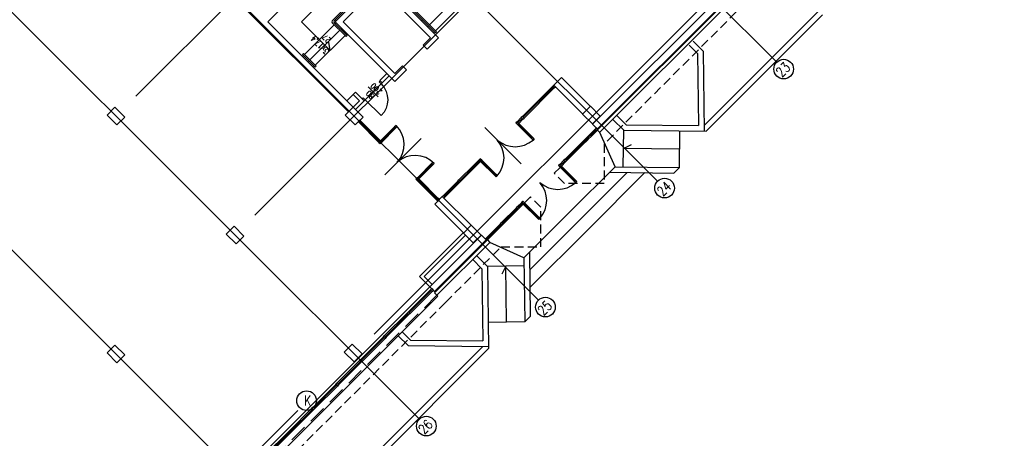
# Model space of a CAD drawing. Header units: centimetres. Extents: x -228435 to 111511, y -89367 to 428125.
# Tile 146 of 216: x -49969 to -14896, y 108328 to 123257. Entities that reach past the tile are written whole.
import ezdxf
from ezdxf.enums import TextEntityAlignment as Align

# ---------------------------------------------------------------- set-up
doc = ezdxf.new("R2010")
doc.units = ezdxf.units.CM
doc.header["$LTSCALE"] = 50
doc.linetypes.add('DASHDOT2', pattern=[12.7, 6.35, -3.175, 0, -3.175])
doc.linetypes.add('HIDDEN', pattern=[9.525, 6.35, -3.175])
doc.layers.get('0').update_dxf_attribs({"color": 8})
for name, color, linetype in [('ARCH_INFO_ETYK_DRZWI_IST', 8, 'Continuous'), ('ARCH_INFO_OPISY_IST', 8, 'Continuous'), ('ARCH_INFO_OSIE_IST', 8, 'DASHDOT2'), ('ARCH_INFO_OSIE_OPISY_IST', 8, 'Continuous'), ('ARCH_INFO_SCHODY_IST', 8, 'Continuous'), ('ARCH_MUROWANE_IST', 8, 'Continuous'), ('ARCH_NIEWIDOK_IST', 8, 'HIDDEN'), ('ARCH_SCHODY_IST', 8, 'Continuous'), ('ARCH_WIDOK_IST', 8, 'Continuous'), ('ARCH_ŚLUSARKA_DRZWI_IST', 8, 'Continuous'), ('ARCH_ŚLUSARKA_OKNA_IST', 8, 'Continuous'), ('ARCH_ŻELBET_IST', 8, 'Continuous'), ('Osie rzutów$0$ARCH_INFO_OSIE_OPISY_IST', 8, 'Continuous')]:
    doc.layers.add(name, color=color, linetype=linetype)
doc.styles.add('ROMANS-250-CM', font='romans.shx', dxfattribs={"width": 0.8, "height": 50})
doc.styles.add('ROMANS-50-CM', font='romans.shx', dxfattribs={"width": 0.8, "height": 10})

# ---------------------------------------------------------------- blocks, each defined once
blk = doc.blocks.new('DRZWI80')
blk.add_line((-40, 0), (-40, 80))
at = {"lineweight": -3}
for p, q in [((40, 0), (-40, 0)), ((0, -25), (0, 25))]:
    blk.add_line(p, q, dxfattribs=at)
for points in [[(-45, -10), (-40, -10), (-40, 0), (-45, 0)], [(40, -10), (45, -10), (45, 0), (40, 0)]]:
    blk.add_lwpolyline(points, close=True, dxfattribs=at)
blk.add_arc((-40, 0), 80, 0, 90, dxfattribs=at)
blk = doc.blocks.new('Osie rzutów')
at = {"layer": 'ARCH_INFO_OSIE_IST', "ltscale": 10}
for p, q in [((7597.4, 18890.2), (9813.6, 16674)), ((9775.9, 18797.9), (6114.5, 15136.5)), ((7173.2, 18465.9), (9389.4, 16249.7)), ((10200.1, 18373.7), (6968.5, 15142)), ((6748.9, 18041.7), (8965.1, 15825.5)), ((10624.4, 17949.4), (7283.1, 14608.1)), ((6324.6, 17617.4), (8540.8, 15401.2)), ((5900.4, 17193.2), (8116.6, 14977)), ((8107.3, 15432.3), (7257.9, 14582.9))]:
    blk.add_line(p, q, dxfattribs=at)
at = {"layer": 'ARCH_INFO_OSIE_OPISY_IST'}
for centre in [(9838.4, 16649.3), (9414.1, 16225), (9414.1, 16225), (8989.9, 15800.7), (8138.9, 15467), (8565.6, 15376.5)]:
    blk.add_circle(centre, 35, dxfattribs=at)
at = {"layer": 'ARCH_INFO_OSIE_OPISY_IST', "style": 'ROMANS-250-CM', "width": 0.8}
for s, p in [('23', (9831.5, 16618.3)), ('24', (9407.9, 16193.8)), ('25', (8982.9, 15768.4)), ('26', (8557.9, 15344.5))]:
    blk.add_text(s, height=35, rotation=45, dxfattribs=at).set_placement(p)
blk.add_text('K', height=35, dxfattribs=at).set_placement((8142.7, 15467.7), align=Align.MIDDLE_CENTER)

msp = doc.modelspace()

# ---------------------------------------------------------------- linework, layer by layer
at = {"layer": 'ARCH_INFO_OPISY_IST'}
for p, q in [((-28460.23262, 118661.4954, 630), (-28172.34124, 118800.21196, 630)), ((-26460.38502, 118636.80592, 630), (-28460.23262, 118661.4954, 630)), ((-32653.01059, 114468.71743, 630), (-32791.72715, 114180.82605, 630)), ((-32628.32111, 112468.86983, 630), (-32653.01059, 114468.71743, 630))]:
    msp.add_line(p, q, dxfattribs=at)
at = {"layer": 'ARCH_INFO_SCHODY_IST'}
for p, q in [((-37170.83515, 125937.03641, 630), (-39928.5516, 123179.31996, 630)), ((-39928.5516, 123179.31996, 630), (-38910.31783, 122161.08619, 630)), ((-38910.31783, 122161.08619, 630), (-38956.44331, 122453.2858, 630))]:
    msp.add_line(p, q, dxfattribs=at)
at = {"layer": 'ARCH_MUROWANE_IST', "ltscale": 4}
for p, q in [((-37170.83515, 127139.11793, 630), (-41130.63312, 123179.31996, 630)), ((-38259.77959, 119969.05517, 630), (-42148.86689, 123858.14247, 630)), ((-25036.88278, 124056.13237, 630), (-29555.29512, 119537.72004, 630)), ((-24867.17716, 123886.42674, 630), (-29385.58949, 119368.01441, 630)), ((-24824.75075, 123886.42674, 630), (-29371.44735, 119339.73014, 630)), ((-24739.89794, 123801.57393, 630), (-29300.73667, 119240.73519, 630)), ((-38090.07396, 120138.7608, 630), (-41130.63312, 123179.31996, 630)), ((-39440.64792, 121630.75611, 630), (-39405.29258, 121595.40077, 630)), ((-37142.55088, 121086.28389, 630), (-36887.99244, 121340.84233, 630)), ((-37057.69806, 121001.43107, 630), (-37142.55088, 121086.28389, 630)), ((-37057.69806, 121001.43107, 630), (-36803.13962, 121255.98951, 630)), ((-30941.22441, 120923.64933, 630), (-30672.52383, 121192.3499, 630)), ((-29647.219, 120167.04507, 630), (-30672.52383, 121192.3499, 630)), ((-38005.22115, 120676.16195, 630), (-38316.34813, 120365.03497, 630)), ((-37694.09417, 120365.03497, 630), (-38005.22115, 120676.16195, 630)), ((-29915.91957, 119898.34449, 630), (-30941.22441, 120923.64933, 630)), ((-37863.79979, 120365.03497, 630), (-38090.07396, 120591.30914, 630)), ((-38090.07396, 120138.7608, 630), (-37863.79979, 120365.03497, 630)), ((-38005.22115, 120053.90799, 630), (-37694.09417, 120365.03497, 630)), ((-29562.36618, 119530.64897, 630), (-29371.44735, 119339.73014, 630)), ((-29371.44735, 119339.73014, 630), (-29392.66056, 119318.51693, 630)), ((-29392.66056, 119318.51693, 630), (-29307.80774, 119233.66412, 630)), ((-29364.37628, 119346.80121, 630), (-29385.58949, 119325.588, 630)), ((-34915.16452, 116949.70922, 630), (-35183.86509, 116681.00864, 630)), ((-33889.85968, 115924.40438, 630), (-34915.16452, 116949.70922, 630)), ((-34158.56026, 115655.70381, 630), (-35183.86509, 116681.00864, 630)), ((-35728.33732, 114100.06889, 630), (-34172.7024, 115655.70381, 630)), ((-35558.63169, 114100.06889, 630), (-34087.84958, 115570.85099, 630)), ((-33522.16416, 115570.85099, 630), (-35360.64179, 113732.37336, 630)), ((-33352.45853, 115401.14537, 630), (-35190.93616, 113562.66773, 630)), ((-33522.16416, 115570.85099, 630), (-33331.24533, 115379.93216, 630)), ((-33331.24533, 115379.93216, 630), (-33310.03212, 115401.14537, 630)), ((-33310.03212, 115401.14537, 630), (-33225.17931, 115316.29255, 630)), ((-33331.24533, 115379.93216, 630), (-35190.93616, 113520.24133, 630)), ((-33225.17931, 115316.29255, 630), (-35106.08335, 113435.38851, 630)), ((-33911.07289, 115181.94226, 630), (-33995.9257, 115097.08945, 630)), ((-33812.07794, 115295.07935, 630), (-33805.00687, 115288.00828, 630)), ((-35360.64179, 113732.37336, 630), (-35728.33732, 114100.06889, 630)), ((-35558.63169, 114100.06889, 630), (-35275.78898, 113817.22618, 630)), ((-35169.72296, 113541.45453, 630), (-35360.64179, 113732.37336, 630)), ((-35190.93616, 113520.24133, 630), (-35106.08335, 113435.38851, 630)), ((-35106.08335, 113435.38851, 630), (-35070.72801, 113400.03318, 630))]:
    msp.add_line(p, q, dxfattribs=at)
at = {"layer": 'ARCH_NIEWIDOK_IST'}
for p, q in [((-24442.91309, 123532.87335, 630), (-29145.17318, 118830.61325, 630)), ((-29385.58949, 119325.588, 630), (-30927.08227, 117784.09522, 630)), ((-29145.17318, 118830.61325, 630), (-29145.17318, 117416.39969, 630)), ((-30559.38675, 117416.39969, 630), (-30927.08227, 117784.09522, 630)), ((-29145.17318, 117416.39969, 630), (-30559.38675, 117416.39969, 630)), ((-33317.10319, 115394.0743, 630), (-31775.61041, 116935.56708, 630)), ((-31407.91352, 116567.87019, 630), (-31775.61041, 116935.56708, 630)), ((-31407.91352, 115153.65663, 630), (-31407.91352, 116567.87019, 630)), ((-34802.02836, 113173.75993, 630), (-32822.12708, 115153.65663, 630)), ((-32822.12708, 115153.65663, 630), (-31407.91352, 115153.65663, 630)), ((-34802.02836, 113173.75993, 630), (-41413.47676, 106562.31153, 630))]:
    msp.add_line(p, q, dxfattribs=at)
at = {"layer": 'ARCH_NIEWIDOK_IST', "ltscale": 2}
msp.add_line((-35106.08335, 113435.38851, 630), (-41696.31855, 106845.15331, 630), dxfattribs=at)
at = {"layer": 'ARCH_SCHODY_IST'}
for p, q in [((-37206.19049, 124841.02089, 630), (-38832.53609, 123214.6753, 630)), ((-37206.19049, 124770.31022, 630), (-38761.82541, 123214.6753, 630)), ((-37135.47981, 124841.02089, 630), (-35155.58082, 122861.12191, 630)), ((-35190.93616, 122825.76657, 630), (-36675.8604, 124310.69081, 630)), ((-35367.71286, 123073.25394, 630), (-34307.05269, 124133.91411, 630)), ((-35155.58082, 122861.12191, 630), (-34094.92065, 123921.78208, 630)), ((-38832.53609, 123143.96462, 630), (-38379.98775, 122691.41628, 630)), ((-38344.63241, 122726.77162, 630), (-38761.82541, 123143.96462, 630)), ((-38726.47007, 123108.60928, 630), (-38761.82541, 123143.96462, 630)), ((-38747.68327, 123228.81743, 630), (-38712.32793, 123193.46209, 630)), ((-38691.11473, 123143.96462, 630), (-38726.47007, 123108.60928, 630)), ((-35650.55557, 123214.6753, 630), (-35615.20023, 123250.03064, 630)), ((-35650.55557, 123214.6753, 630), (-35615.20023, 123250.03064, 630)), ((-38761.82541, 123073.25394, 630), (-39822.48558, 122012.59377, 630)), ((-38570.90658, 122882.33511, 630), (-39631.56675, 121821.67494, 630)), ((-38500.1959, 122953.04579, 630), (-38535.55124, 122917.69045, 630)), ((-38309.27707, 122762.12696, 630), (-38344.63241, 122726.77162, 630)), ((-35438.42354, 123002.54326, 630), (-35403.0682, 123037.8986, 630)), ((-35438.42354, 123002.54326, 630), (-35403.0682, 123037.8986, 630)), ((-35226.2915, 122790.41123, 630), (-35190.93616, 122825.76657, 630)), ((-35226.2915, 122790.41123, 630), (-35190.93616, 122825.76657, 630)), ((-35226.2915, 122790.41123, 630), (-35190.93616, 122825.76657, 630)), ((-35155.58082, 122790.41123, 630), (-35190.93616, 122825.76657, 630)), ((-35155.58082, 122861.12191, 630), (-35120.22548, 122825.76657, 630)), ((-35120.22548, 122825.76657, 630), (-35155.58082, 122790.41123, 630)), ((-38379.98775, 122691.41628, 630), (-39440.64792, 121630.75611, 630)), ((-38379.98775, 122691.41628, 630), (-38344.63241, 122656.06094, 630)), ((-38309.27707, 122691.41628, 630), (-38344.63241, 122726.77162, 630)), ((-38344.63241, 122656.06094, 630), (-38309.27707, 122691.41628, 630)), ((-39893.19626, 122012.59377, 630), (-39857.84092, 122047.94911, 630)), ((-39857.84092, 121977.23843, 630), (-39893.19626, 122012.59377, 630)), ((-39857.84092, 121977.23843, 630), (-39893.19626, 121941.88309, 630)), ((-39857.84092, 121977.23843, 630), (-39893.19626, 121941.88309, 630)), ((-39857.84092, 122047.94911, 630), (-39440.64792, 121630.75611, 630)), ((-39476.00326, 121595.40077, 630), (-39857.84092, 121977.23843, 630)), ((-39666.92209, 121786.3196, 630), (-39702.27743, 121750.96426, 630)), ((-39476.00326, 121595.40077, 630), (-39511.3586, 121560.04543, 630)), ((-39440.64792, 121560.04543, 630), (-39476.00326, 121595.40077, 630)), ((-39440.64792, 121630.75611, 630), (-39405.29258, 121595.40077, 630)), ((-39405.29258, 121595.40077, 630), (-39440.64792, 121560.04543, 630))]:
    msp.add_line(p, q, dxfattribs=at)
for centre in [(-38797.18075, 123179.31996, 630), (-38726.47007, 123179.31996, 630)]:
    msp.add_arc(centre, 50, 135, 225, dxfattribs=at)
at = {"layer": 'ARCH_WIDOK_IST'}
for p, q in [((-18844.63748, 126232.01115, 630), (-25591.01305, 119485.63559, 630)), ((-37170.83515, 124734.95488, 630), (-38726.47007, 123179.31996, 630)), ((-37170.83515, 124734.95488, 630), (-38726.47007, 123179.31996, 630)), ((-35049.51481, 122613.63453, 630), (-37170.83515, 124734.95488, 630)), ((-37170.83515, 124452.11217, 630), (-38443.62736, 123179.31996, 630)), ((-35332.35752, 122613.63453, 630), (-37170.83515, 124452.11217, 630)), ((-36605.14972, 121057.99962, 630), (-38726.47007, 123179.31996, 630)), ((-36605.14972, 121340.84233, 630), (-38443.62736, 123179.31996, 630)), ((-21366.99859, 123426.80733, 630), (-25518.57772, 119275.2282, 630)), ((-35332.35752, 122613.63453, 630), (-35601.0581, 122344.93396, 630)), ((-35049.51481, 122613.63453, 630), (-35459.63674, 122203.5126, 630)), ((-25977.3348, 122493.42638, 630), (-25623.78141, 122139.87299, 630)), ((-35459.63674, 122203.5126, 630), (-35601.0581, 122344.93396, 630)), ((-26118.75616, 122352.00503, 630), (-25822.76131, 122056.01018, 630)), ((-25822.76131, 122056.01018, 630), (-25790.9415, 119478.60596, 630)), ((-25623.78141, 122139.87299, 630), (-25588.42607, 119276.09053, 630)), ((-36336.44915, 121609.5429, 630), (-36605.14972, 121340.84233, 630)), ((-36195.02779, 121468.12155, 630), (-36605.14972, 121057.99962, 630)), ((-36195.02779, 121468.12155, 630), (-36336.44915, 121609.5429, 630)), ((-28841.11727, 119700.3546, 630), (-28452.20854, 119311.44587, 630)), ((-28699.69591, 119841.77595, 630), (-28368.34572, 119510.42576, 630)), ((-28468.2567, 118011.54492, 630), (-28452.20854, 119311.44587, 630)), ((-28452.20854, 119311.44587, 630), (-25518.57772, 119275.2282, 630)), ((-28368.34572, 119510.42576, 630), (-25790.9415, 119478.60596, 630)), ((-26468.4091, 117986.85545, 630), (-26452.36094, 119286.75639, 630)), ((-25788.4718, 119278.56023, 630), (-25788.41083, 119273.62158, 630)), ((-28758.5758, 118015.12911, 630), (-29307.80774, 119233.66412, 630)), ((-30382.61005, 116391.09486, 630), (-28758.5758, 118015.12911, 630)), ((-28758.5758, 118015.12911, 630), (-26468.4091, 117986.85545, 630)), ((-26468.4091, 117986.85545, 630), (-26665.98513, 117789.27942, 630)), ((-30064.412, 116072.89681, 630), (-28327.51665, 117809.79215, 630)), ((-29746.21395, 115754.69876, 630), (-27698.88148, 117802.03122, 630)), ((-28956.15183, 117817.55308, 630), (-26665.98513, 117789.27942, 630)), ((-30382.61005, 116391.09486, 630), (-32006.6443, 114767.06061, 630)), ((-30064.412, 116072.89681, 630), (-31801.30734, 114336.00146, 630)), ((-29746.21395, 115754.69876, 630), (-31793.54641, 113707.36629, 630)), ((-32006.6443, 114767.06061, 630), (-33225.17931, 115316.29255, 630)), ((-33833.29114, 114708.18072, 630), (-33501.94095, 114376.83053, 630)), ((-33691.86979, 114849.60208, 630), (-33302.96106, 114460.69335, 630)), ((-32006.6443, 114767.06061, 630), (-31978.37064, 112476.89391, 630)), ((-31809.06827, 114964.63664, 630), (-31780.79461, 112674.46994, 630)), ((-33501.94095, 114376.83053, 630), (-33470.12115, 111799.42631, 630)), ((-32003.06012, 114476.74151, 630), (-33302.96106, 114460.69335, 630)), ((-33302.96106, 114460.69335, 630), (-33266.74339, 111527.06253, 630)), ((-35360.64179, 113732.37336, 630), (-42007.44553, 107085.56962, 630)), ((-35070.72801, 113400.03318, 630), (-41660.96321, 106809.79797, 630)), ((-31978.37064, 112476.89391, 630), (-31780.79461, 112674.46994, 630)), ((-31978.37064, 112476.89391, 630), (-33278.27158, 112460.84575, 630)), ((-36484.94157, 111985.81961, 630), (-36131.38818, 111632.26622, 630)), ((-36343.52022, 112127.24097, 630), (-36047.52537, 111831.24612, 630)), ((-37501.16524, 107575.4834, 630), (-33477.15078, 111599.49786, 630)), ((-36131.38818, 111632.26622, 630), (-33267.60572, 111596.91088, 630)), ((-36047.52537, 111831.24612, 630), (-33470.12115, 111799.42631, 630)), ((-33270.07542, 111796.95661, 630), (-33265.13677, 111796.89564, 630)), ((-37418.32252, 107375.4834, 630), (-33266.74339, 111527.06253, 630))]:
    msp.add_line(p, q, dxfattribs=at)
at = {"layer": 'ARCH_ŚLUSARKA_DRZWI_IST'}
for p, q in [((-32105.61507, 118114.09988, 630), (-33400.18546, 119408.67027, 630)), ((-35669.43324, 119023.86762, 630), (-36964.00363, 117729.29722, 630))]:
    msp.add_line(p, q, dxfattribs=at)
for centre, radius, start, end in [((-37230.46816, 118808.3888, 630), 952.92031, 318.181242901, 45.513977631), ((-33682.87094, 118328.56744, 630), 965.7358, 318.778224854, 41.221775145), ((-32320.08263, 119691.35575, 630), 965.7358, 228.778224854, 311.221775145), ((-35884.91206, 117462.8327, 630), 952.92031, 44.486022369, 131.818757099), ((-32162.59136, 116808.28786, 630), 965.7358, 318.778224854, 41.221775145), ((-30799.80305, 118171.28876, 630), 965.89572, 228.786535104, 311.213464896)]:
    msp.add_arc(centre, radius, start, end, dxfattribs=at)
at = {"layer": 'ARCH_ŚLUSARKA_OKNA_IST'}
for p, q in [((-30955.36654, 120852.93865, 630), (-31464.48343, 120343.82177, 630)), ((-31506.90983, 120301.39536, 630), (-32030.16885, 119778.13634, 630)), ((-37906.2262, 119615.50178, 630), (-37170.83515, 118880.11073, 630)), ((-37114.26661, 118936.67927, 630), (-37849.65766, 119672.07032, 630)), ((-37835.51552, 119601.35965, 630), (-37142.55088, 118908.395, 630)), ((-32072.59526, 119735.70993, 630), (-32221.08768, 119587.21751, 630)), ((-37114.26661, 118936.67927, 630), (-36619.29186, 119431.65402, 630)), ((-37093.0534, 118915.46607, 630), (-36598.07866, 119410.44082, 630)), ((-37071.8402, 118894.25287, 630), (-36576.86545, 119389.22761, 630)), ((-32235.22982, 119516.50683, 630), (-31740.25507, 119021.53209, 630)), ((-32214.01661, 119537.72004, 630), (-31719.04187, 119042.74529, 630)), ((-32192.80341, 119558.93324, 630), (-31697.82866, 119063.95849, 630)), ((-29442.15803, 119325.588, 630), (-29944.20385, 118823.54219, 630)), ((-29986.63025, 118781.11578, 630), (-30509.88927, 118257.85676, 630)), ((-33727.22512, 118081.08007, 630), (-33578.7327, 118229.57249, 630)), ((-33550.44843, 118201.28822, 630), (-33055.47368, 117706.31347, 630)), ((-33529.23523, 118222.50142, 630), (-33034.26048, 117727.52668, 630)), ((-33508.02202, 118243.71463, 630), (-33013.04728, 117748.73988, 630)), ((-30552.31568, 118215.43036, 630), (-30700.8081, 118066.93793, 630)), ((-35799.04799, 117621.46066, 630), (-35247.5047, 118173.00395, 630)), ((-35777.83479, 117600.24746, 630), (-35282.86004, 118095.2222, 630)), ((-35756.62159, 117579.03425, 630), (-35261.64684, 118074.009, 630)), ((-34292.91055, 117515.39464, 630), (-33769.65153, 118038.65366, 630)), ((-30714.95024, 117996.22725, 630), (-30219.97549, 117501.25251, 630)), ((-30693.73703, 118017.44046, 630), (-30198.76229, 117522.46571, 630)), ((-30672.52383, 118038.65366, 630), (-30177.54908, 117543.67891, 630)), ((-35077.79908, 116787.07466, 630), (-35813.19013, 117522.46571, 630)), ((-35091.94121, 116857.78534, 630), (-35784.90586, 117550.74998, 630)), ((-35756.62159, 117579.03425, 630), (-35021.23053, 116843.6432, 630)), ((-32998.90514, 117649.74493, 630), (-32956.47873, 117692.17134, 630)), ((-34844.45384, 116963.85135, 630), (-34335.33696, 117472.96823, 630)), ((-32772.63097, 115995.11506, 630), (-32249.37195, 116518.37408, 630)), ((-32206.94555, 116560.80049, 630), (-32058.45312, 116709.29291, 630)), ((-32030.16885, 116681.00864, 630), (-31535.1941, 116186.03389, 630)), ((-32008.95565, 116702.22184, 630), (-31513.9809, 116207.2471, 630)), ((-31987.74244, 116723.43505, 630), (-31492.7677, 116228.4603, 630)), ((-33317.10319, 115450.64284, 630), (-32815.05738, 115952.68866, 630)), ((-36092.49731, 112809.59901, 630), (-35307.60878, 113594.48754, 630)), ((-36134.92371, 112767.17261, 630), (-36941.02545, 111961.07088, 630)), ((-36983.45185, 111918.64447, 630), (-37789.55358, 111112.54274, 630)), ((-38638.08172, 110264.0146, 630), (-37831.97999, 111070.11633, 630)), ((-39486.60986, 109415.48646, 630), (-38680.50813, 110221.58819, 630)), ((-39529.03626, 109373.06006, 630), (-40335.138, 108566.95833, 630)), ((-40377.5644, 108524.53192, 630), (-41183.66613, 107718.43019, 630))]:
    msp.add_line(p, q, dxfattribs=at)
at = {"layer": 'ARCH_ŚLUSARKA_OKNA_IST', "elevation": 630}
for points in [[(-30983.65081, 120881.22292), (-31492.7677, 120372.10604), (-31436.19915, 120315.5375), (-30927.08227, 120824.65438)], [(-30941.22441, 120923.64933), (-30983.65081, 120881.22292), (-30927.08227, 120824.65438), (-30884.65586, 120867.08078)], [(-31535.1941, 120329.67963), (-32058.45312, 119806.42061), (-32001.88458, 119749.85207), (-31478.62556, 120273.11109)], [(-31492.7677, 120372.10604), (-31535.1941, 120329.67963), (-31478.62556, 120273.11109), (-31436.19915, 120315.5375)], [(-31492.7677, 120372.10604), (-31535.1941, 120329.67963), (-31478.62556, 120273.11109), (-31436.19915, 120315.5375)], [(-31492.7677, 120372.10604), (-31535.1941, 120329.67963), (-31478.62556, 120273.11109), (-31436.19915, 120315.5375)], [(-37906.2262, 119615.50178), (-37863.79979, 119573.07538), (-37807.23125, 119629.64392), (-37849.65766, 119672.07032)], [(-37863.79979, 119573.07538), (-37906.2262, 119615.50178), (-37849.65766, 119672.07032), (-37807.23125, 119629.64392)], [(-32192.80341, 119558.93324), (-32235.22982, 119516.50683), (-32291.79836, 119573.07538), (-32249.37195, 119615.50178)], [(-32192.80341, 119558.93324), (-32235.22982, 119516.50683), (-32291.79836, 119573.07538), (-32249.37195, 119615.50178)], [(-32291.79836, 119573.07538), (-32249.37195, 119615.50178), (-32192.80341, 119558.93324), (-32235.22982, 119516.50683)], [(-32249.37195, 119615.50178), (-32291.79836, 119573.07538), (-32235.22982, 119516.50683), (-32192.80341, 119558.93324)], [(-32291.79836, 119573.07538), (-32249.37195, 119615.50178), (-32192.80341, 119558.93324), (-32235.22982, 119516.50683)], [(-32291.79836, 119573.07538), (-32249.37195, 119615.50178), (-32192.80341, 119558.93324), (-32235.22982, 119516.50683)], [(-32192.80341, 119558.93324), (-32235.22982, 119516.50683), (-32291.79836, 119573.07538), (-32249.37195, 119615.50178)], [(-32192.80341, 119558.93324), (-32235.22982, 119516.50683), (-32291.79836, 119573.07538), (-32249.37195, 119615.50178)], [(-32291.79836, 119573.07538), (-32249.37195, 119615.50178), (-32192.80341, 119558.93324), (-32235.22982, 119516.50683)], [(-32249.37195, 119615.50178), (-32291.79836, 119573.07538), (-32235.22982, 119516.50683), (-32192.80341, 119558.93324)], [(-32291.79836, 119573.07538), (-32249.37195, 119615.50178), (-32192.80341, 119558.93324), (-32235.22982, 119516.50683)], [(-32291.79836, 119573.07538), (-32249.37195, 119615.50178), (-32192.80341, 119558.93324), (-32235.22982, 119516.50683)], [(-32100.87953, 119763.99421), (-32249.37195, 119615.50178), (-32192.80341, 119558.93324), (-32044.31099, 119707.42566)], [(-32058.45312, 119806.42061), (-32100.87953, 119763.99421), (-32044.31099, 119707.42566), (-32001.88458, 119749.85207)], [(-32058.45312, 119806.42061), (-32100.87953, 119763.99421), (-32044.31099, 119707.42566), (-32001.88458, 119749.85207)], [(-32058.45312, 119806.42061), (-32100.87953, 119763.99421), (-32044.31099, 119707.42566), (-32001.88458, 119749.85207)], [(-36520.29691, 119445.79615), (-36562.72332, 119488.22256), (-36619.29186, 119431.65402), (-36576.86545, 119389.22761)], [(-36562.72332, 119488.22256), (-36520.29691, 119445.79615), (-36576.86545, 119389.22761), (-36619.29186, 119431.65402)], [(-29470.4423, 119353.87227), (-29972.48812, 118851.82646), (-29915.91957, 118795.25792), (-29413.87376, 119297.30373)], [(-29428.0159, 119396.29868), (-29470.4423, 119353.87227), (-29413.87376, 119297.30373), (-29371.44735, 119339.73014)], [(-37128.40874, 118837.68432), (-37170.83515, 118880.11073), (-37114.26661, 118936.67927), (-37071.8402, 118894.25287)], [(-37170.83515, 118880.11073), (-37128.40874, 118837.68432), (-37071.8402, 118894.25287), (-37114.26661, 118936.67927)], [(-37128.40874, 118837.68432), (-37170.83515, 118880.11073), (-37114.26661, 118936.67927), (-37071.8402, 118894.25287)], [(-37128.40874, 118837.68432), (-37170.83515, 118880.11073), (-37114.26661, 118936.67927), (-37071.8402, 118894.25287)], [(-31683.68653, 118964.96354), (-31641.26012, 119007.38995), (-31697.82866, 119063.95849), (-31740.25507, 119021.53209)], [(-31641.26012, 119007.38995), (-31683.68653, 118964.96354), (-31740.25507, 119021.53209), (-31697.82866, 119063.95849)], [(-30014.91452, 118809.40005), (-30538.17354, 118286.14103), (-30481.605, 118229.57249), (-29958.34598, 118752.83151)], [(-29972.48812, 118851.82646), (-30014.91452, 118809.40005), (-29958.34598, 118752.83151), (-29915.91957, 118795.25792)], [(-29972.48812, 118851.82646), (-30014.91452, 118809.40005), (-29958.34598, 118752.83151), (-29915.91957, 118795.25792)], [(-29972.48812, 118851.82646), (-30014.91452, 118809.40005), (-29958.34598, 118752.83151), (-29915.91957, 118795.25792)], [(-33755.5094, 118109.36434), (-33607.01697, 118257.85676), (-33550.44843, 118201.28822), (-33698.94085, 118052.7958)], [(-33550.44843, 118201.28822), (-33508.02202, 118243.71463), (-33564.59057, 118300.28317), (-33607.01697, 118257.85676)], [(-33550.44843, 118201.28822), (-33508.02202, 118243.71463), (-33564.59057, 118300.28317), (-33607.01697, 118257.85676)], [(-33564.59057, 118300.28317), (-33607.01697, 118257.85676), (-33550.44843, 118201.28822), (-33508.02202, 118243.71463)], [(-33607.01697, 118257.85676), (-33564.59057, 118300.28317), (-33508.02202, 118243.71463), (-33550.44843, 118201.28822)], [(-33564.59057, 118300.28317), (-33607.01697, 118257.85676), (-33550.44843, 118201.28822), (-33508.02202, 118243.71463)], [(-33564.59057, 118300.28317), (-33607.01697, 118257.85676), (-33550.44843, 118201.28822), (-33508.02202, 118243.71463)], [(-30580.59995, 118243.71463), (-30729.09237, 118095.2222), (-30672.52383, 118038.65366), (-30524.03141, 118187.14608)], [(-30538.17354, 118286.14103), (-30580.59995, 118243.71463), (-30524.03141, 118187.14608), (-30481.605, 118229.57249)], [(-30538.17354, 118286.14103), (-30580.59995, 118243.71463), (-30524.03141, 118187.14608), (-30481.605, 118229.57249)], [(-30538.17354, 118286.14103), (-30580.59995, 118243.71463), (-30524.03141, 118187.14608), (-30481.605, 118229.57249)], [(-35304.07325, 118116.43541), (-35261.64684, 118074.009), (-35205.0783, 118130.57754), (-35247.5047, 118173.00395)], [(-34321.19482, 117543.67891), (-33797.9358, 118066.93793), (-33741.36726, 118010.36939), (-34264.62628, 117487.11037)], [(-33797.9358, 118066.93793), (-33755.5094, 118109.36434), (-33698.94085, 118052.7958), (-33741.36726, 118010.36939)], [(-33797.9358, 118066.93793), (-33755.5094, 118109.36434), (-33698.94085, 118052.7958), (-33741.36726, 118010.36939)], [(-33797.9358, 118066.93793), (-33755.5094, 118109.36434), (-33698.94085, 118052.7958), (-33741.36726, 118010.36939)], [(-30672.52383, 118038.65366), (-30714.95024, 117996.22725), (-30771.51878, 118052.7958), (-30729.09237, 118095.2222)], [(-30672.52383, 118038.65366), (-30714.95024, 117996.22725), (-30771.51878, 118052.7958), (-30729.09237, 118095.2222)], [(-30771.51878, 118052.7958), (-30729.09237, 118095.2222), (-30672.52383, 118038.65366), (-30714.95024, 117996.22725)], [(-30729.09237, 118095.2222), (-30771.51878, 118052.7958), (-30714.95024, 117996.22725), (-30672.52383, 118038.65366)], [(-30771.51878, 118052.7958), (-30729.09237, 118095.2222), (-30672.52383, 118038.65366), (-30714.95024, 117996.22725)], [(-30771.51878, 118052.7958), (-30729.09237, 118095.2222), (-30672.52383, 118038.65366), (-30714.95024, 117996.22725)], [(-35855.61654, 117564.89212), (-35813.19013, 117522.46571), (-35756.62159, 117579.03425), (-35799.04799, 117621.46066)], [(-35855.61654, 117564.89212), (-35813.19013, 117522.46571), (-35756.62159, 117579.03425), (-35799.04799, 117621.46066)], [(-34872.73811, 116992.13562), (-34363.62123, 117501.25251), (-34307.05269, 117444.68396), (-34816.16957, 116935.56708)], [(-34363.62123, 117501.25251), (-34321.19482, 117543.67891), (-34264.62628, 117487.11037), (-34307.05269, 117444.68396)], [(-34363.62123, 117501.25251), (-34321.19482, 117543.67891), (-34264.62628, 117487.11037), (-34307.05269, 117444.68396)], [(-34363.62123, 117501.25251), (-34321.19482, 117543.67891), (-34264.62628, 117487.11037), (-34307.05269, 117444.68396)], [(-30163.40695, 117444.68396), (-30120.98054, 117487.11037), (-30177.54908, 117543.67891), (-30219.97549, 117501.25251)], [(-30120.98054, 117487.11037), (-30163.40695, 117444.68396), (-30219.97549, 117501.25251), (-30177.54908, 117543.67891)], [(-35077.79908, 116787.07466), (-35120.22548, 116829.50106), (-35063.65694, 116886.06961), (-35021.23053, 116843.6432)], [(-35120.22548, 116829.50106), (-35077.79908, 116787.07466), (-35021.23053, 116843.6432), (-35063.65694, 116886.06961)], [(-34915.16452, 116949.70922), (-34872.73811, 116992.13562), (-34816.16957, 116935.56708), (-34858.59597, 116893.14067)], [(-32800.91524, 116023.39933), (-32277.65622, 116546.65835), (-32221.08768, 116490.08981), (-32744.3467, 115966.83079)], [(-32277.65622, 116546.65835), (-32235.22982, 116589.08476), (-32178.66127, 116532.51622), (-32221.08768, 116490.08981)], [(-32277.65622, 116546.65835), (-32235.22982, 116589.08476), (-32178.66127, 116532.51622), (-32221.08768, 116490.08981)], [(-32277.65622, 116546.65835), (-32235.22982, 116589.08476), (-32178.66127, 116532.51622), (-32221.08768, 116490.08981)], [(-32235.22982, 116589.08476), (-32086.73739, 116737.57718), (-32030.16885, 116681.00864), (-32178.66127, 116532.51622)], [(-32030.16885, 116681.00864), (-31987.74244, 116723.43505), (-32044.31099, 116780.00359), (-32086.73739, 116737.57718)], [(-32030.16885, 116681.00864), (-31987.74244, 116723.43505), (-32044.31099, 116780.00359), (-32086.73739, 116737.57718)], [(-32044.31099, 116780.00359), (-32086.73739, 116737.57718), (-32030.16885, 116681.00864), (-31987.74244, 116723.43505)], [(-32086.73739, 116737.57718), (-32044.31099, 116780.00359), (-31987.74244, 116723.43505), (-32030.16885, 116681.00864)], [(-32044.31099, 116780.00359), (-32086.73739, 116737.57718), (-32030.16885, 116681.00864), (-31987.74244, 116723.43505)], [(-32044.31099, 116780.00359), (-32086.73739, 116737.57718), (-32030.16885, 116681.00864), (-31987.74244, 116723.43505)], [(-31436.19915, 116171.89176), (-31478.62556, 116129.46535), (-31535.1941, 116186.03389), (-31492.7677, 116228.4603)], [(-31478.62556, 116129.46535), (-31436.19915, 116171.89176), (-31492.7677, 116228.4603), (-31535.1941, 116186.03389)], [(-33345.38746, 115478.92711), (-32843.34165, 115980.97293), (-32786.77311, 115924.40438), (-33288.81892, 115422.35857)], [(-32843.34165, 115980.97293), (-32800.91524, 116023.39933), (-32744.3467, 115966.83079), (-32786.77311, 115924.40438)], [(-32843.34165, 115980.97293), (-32800.91524, 116023.39933), (-32744.3467, 115966.83079), (-32786.77311, 115924.40438)], [(-32843.34165, 115980.97293), (-32800.91524, 116023.39933), (-32744.3467, 115966.83079), (-32786.77311, 115924.40438)], [(-33387.81387, 115436.50071), (-33345.38746, 115478.92711), (-33288.81892, 115422.35857), (-33331.24533, 115379.93216)], [(-35335.89305, 113622.77181), (-35293.46665, 113665.19822), (-35236.8981, 113608.62968), (-35279.32451, 113566.20327)], [(-36120.78158, 112837.88328), (-35335.89305, 113622.77181), (-35279.32451, 113566.20327), (-36064.21304, 112781.31474)], [(-36163.20799, 112795.45688), (-36969.30972, 111989.35515), (-36912.74117, 111932.7866), (-36106.63944, 112738.88833)], [(-36163.20799, 112795.45688), (-36120.78158, 112837.88328), (-36064.21304, 112781.31474), (-36106.63944, 112738.88833)], [(-37011.73612, 111946.92874), (-37817.83785, 111140.82701), (-37761.26931, 111084.25847), (-36955.16758, 111890.3602)], [(-36969.30972, 111989.35515), (-37011.73612, 111946.92874), (-36955.16758, 111890.3602), (-36912.74117, 111932.7866)], [(-37011.73612, 111946.92874), (-36969.30972, 111989.35515), (-36912.74117, 111932.7866), (-36955.16758, 111890.3602)], [(-38666.36599, 110292.29887), (-37860.26426, 111098.4006), (-37803.69572, 111041.83206), (-38609.79745, 110235.73033)], [(-37860.26426, 111098.4006), (-37817.83785, 111140.82701), (-37761.26931, 111084.25847), (-37803.69572, 111041.83206)], [(-39514.89413, 109443.77073), (-38708.7924, 110249.87247), (-38652.22386, 110193.30392), (-39458.32559, 109387.20219)], [(-38708.7924, 110249.87247), (-38666.36599, 110292.29887), (-38609.79745, 110235.73033), (-38652.22386, 110193.30392)], [(-38666.36599, 110292.29887), (-38708.7924, 110249.87247), (-38652.22386, 110193.30392), (-38609.79745, 110235.73033)], [(-39514.89413, 109443.77073), (-39557.32054, 109401.34433), (-39500.75199, 109344.77579), (-39458.32559, 109387.20219)], [(-39557.32054, 109401.34433), (-40363.42227, 108595.2426), (-40306.85372, 108538.67405), (-39500.75199, 109344.77579)], [(-40405.84867, 108552.81619), (-41211.9504, 107746.71446), (-41155.38186, 107690.14592), (-40349.28013, 108496.24765)], [(-40363.42227, 108595.2426), (-40405.84867, 108552.81619), (-40349.28013, 108496.24765), (-40306.85372, 108538.67405)], [(-40363.42227, 108595.2426), (-40405.84867, 108552.81619), (-40349.28013, 108496.24765), (-40306.85372, 108538.67405)], [(-40363.42227, 108595.2426), (-40405.84867, 108552.81619), (-40349.28013, 108496.24765), (-40306.85372, 108538.67405)], [(-40363.42227, 108595.2426), (-40405.84867, 108552.81619), (-40349.28013, 108496.24765), (-40306.85372, 108538.67405)], [(-40363.42227, 108595.2426), (-40405.84867, 108552.81619), (-40349.28013, 108496.24765), (-40306.85372, 108538.67405)]]:
    msp.add_lwpolyline(points, close=True, dxfattribs=at)
for points in [[(-32998.90514, 117649.74493), (-33055.47368, 117706.31347), (-33013.04728, 117748.73988), (-32956.47873, 117692.17134)], [(-32956.47873, 117692.17134), (-33013.04728, 117748.73988), (-33055.47368, 117706.31347), (-32998.90514, 117649.74493)]]:
    msp.add_lwpolyline(points, dxfattribs=at)
at = {"layer": 'ARCH_ŻELBET_IST', "elevation": 630}
for points in [[(-46504.64466, 119502.3647), (-46221.80195, 119785.20741), (-46575.35534, 120138.7608), (-46858.19805, 119855.91809)], [(-38019.36329, 119502.3647), (-37736.52057, 119785.20741), (-38090.07396, 120138.7608), (-38372.91668, 119855.91809)], [(-29569.43725, 119537.72004), (-29286.59454, 119820.56275), (-29640.14793, 120174.11614), (-29922.99064, 119891.27343)], [(-42262.00397, 115259.72401), (-41979.16126, 115542.56672), (-42332.71465, 115896.12011), (-42615.55736, 115613.2774)], [(-33812.07794, 115295.07935), (-33529.23523, 115577.92206), (-33882.78862, 115931.47545), (-34165.63133, 115648.63274)], [(-46504.64466, 111017.08332), (-46221.80195, 111299.92604), (-46575.35534, 111653.47943), (-46858.19805, 111370.63671)], [(-38054.71863, 111052.43866), (-37771.87591, 111335.28137), (-38125.4293, 111688.83476), (-38408.27202, 111405.99205)]]:
    msp.add_lwpolyline(points, close=True, dxfattribs=at)

# ---------------------------------------------------------------- block references
at = {"layer": 'ARCH_ŚLUSARKA_DRZWI_IST', "xscale": -10.00000000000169, "yscale": 10, "zscale": 10, "rotation": 224.9999999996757}
msp.add_blockref('DRZWI80', (-37375.89612, 120683.23302, 630), dxfattribs=at)
at = {"layer": 'Osie rzutów$0$ARCH_INFO_OSIE_OPISY_IST', "xscale": 10, "yscale": 10, "zscale": 10}
msp.add_blockref('Osie rzutów', (-121140, -45000, 630), dxfattribs=at)

# ---------------------------------------------------------------- texts
at = {"layer": 'ARCH_INFO_ETYK_DRZWI_IST', "insert": (-37375.89612, 120683.23302, 630), "char_height": 200, "width": 100, "attachment_point": 5, "rotation": 135, "line_spacing_factor": 0.9, "style": 'ROMANS-50-CM'}
msp.add_mtext('80\\P200', dxfattribs=at)
at = {"layer": 'ARCH_INFO_SCHODY_IST', "style": 'ROMANS-50-CM', "width": 0.8}
for s, p in [('3x17,4', (-38936.6796, 122147.96215, 630)), ('27', (-38862.60174, 122545.28881, 630))]:
    msp.add_text(s, height=200, rotation=135, dxfattribs=at).set_placement(p)

doc.saveas('drawing.dxf')
